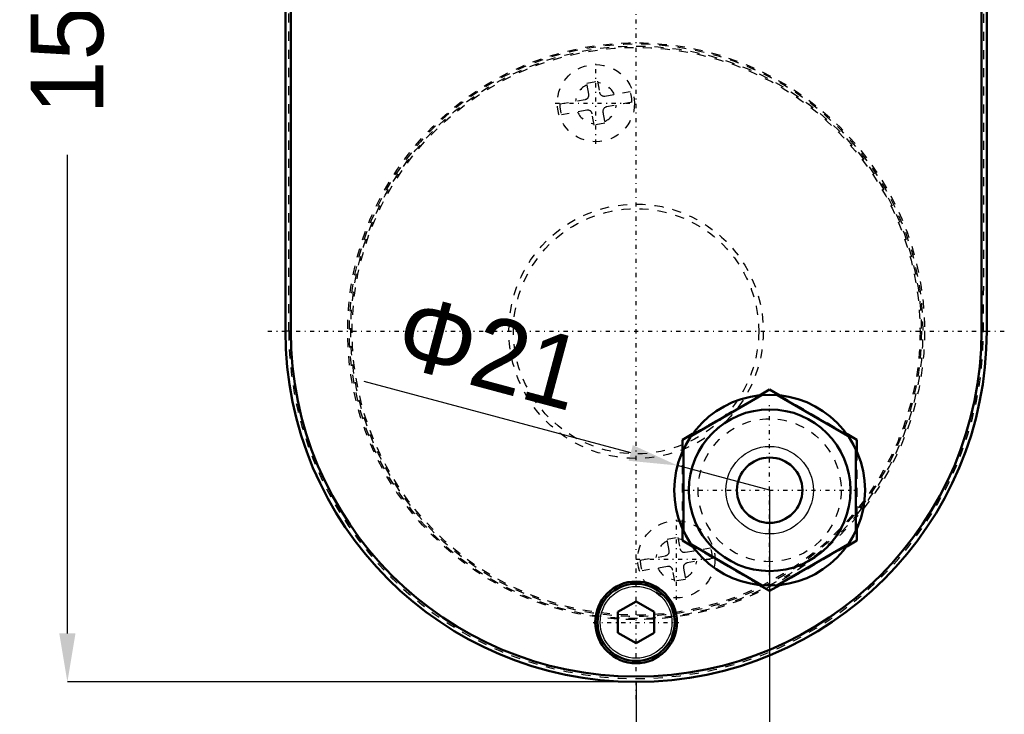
# Model space of a CAD drawing. Header units: millimetres. Extents: x -2 to 1117, y 0 to 312.
# Tile 7 of 13: x 1000 to 1108, y 121 to 197. Entities that reach past the tile are written whole.
import ezdxf

# ---------------------------------------------------------------- set-up
doc = ezdxf.new("R2010")
doc.units = ezdxf.units.MM
doc.linetypes.add('Center', pattern=[1.5, 0.45, -0.5, 0.05, -0.5])
doc.linetypes.add('Dashed', pattern=[2, 1, -1])
for name, color, linetype, lineweight in [('am_0', 7, 'Continuous', 50), ('am_12', 3, 'Continuous', 25), ('am_3', 6, 'Dashed', 25), ('am_6', 2, 'Continuous', 35), ('am_7', 7, 'Center', 25), ('am_8', 3, 'Continuous', 25)]:
    doc.layers.add(name, color=color, linetype=linetype, lineweight=lineweight)
doc.dimstyles.new('ISO-25', dxfattribs={"dimtxt": 2.5, "dimasz": 2.5, "dimexe": 1.25, "dimexo": 0.625, "dimtad": 1, "dimtxsty": 'Standard', "dimcen": 2.5, "dimadec": 0, "dimazin": 0, "dimtfac": 1, "dimtmove": 0, "dimatfit": 3, "dimfxl": 1, "dimarcsym": 0})

# ---------------------------------------------------------------- blocks, each defined once
blk = doc.blocks.new('6_ID1012G5A406100000L5000T_0_in_ID10K_12_G4A_40_610_0000L50_0__1000')
at = {"layer": 'am_0'}
for p, q in [((1029.27, 162.97), (1029.27, 259.93)), ((1029.85, 162.97), (1029.85, 259.93)), ((1105.89, 259.93), (1105.89, 162.97)), ((1106.47, 259.93), (1106.47, 162.97)), ((1081.45, 155.91), (1082.57, 156.56)), ((1082.57, 156.56), (1083.69, 155.91)), ((1081.69, 155.94), (1073.95, 151.47)), ((1091.19, 151.47), (1083.45, 155.94)), ((1072.97, 151.02), (1074.09, 151.66)), ((1072.97, 149.73), (1072.97, 151.02)), ((1091.05, 151.66), (1092.17, 151.02)), ((1092.17, 151.02), (1092.17, 149.73)), ((1073.07, 149.95), (1073.07, 141)), ((1092.07, 141), (1092.07, 149.95)), ((1072.97, 139.93), (1072.97, 141.22)), ((1092.17, 141.22), (1092.17, 139.93)), ((1074.09, 139.29), (1072.97, 139.93)), ((1092.17, 139.93), (1091.05, 139.29)), ((1073.95, 139.48), (1081.69, 135.01)), ((1083.45, 135.01), (1091.19, 139.48)), ((1082.57, 134.39), (1081.45, 135.03)), ((1083.69, 135.03), (1082.57, 134.39)), ((1065.87, 132.08), (1067.87, 133.23)), ((1067.87, 133.23), (1069.87, 132.08)), ((1065.87, 129.77), (1065.87, 132.08)), ((1069.87, 132.08), (1069.87, 129.77)), ((1067.87, 128.62), (1065.87, 129.77)), ((1069.87, 129.77), (1067.87, 128.62))]:
    blk.add_line(p, q, dxfattribs=at)
for centre, radius in [((1082.57, 145.47), 10.5), ((1082.57, 145.47), 8.9), ((1082.57, 145.47), 3.6), ((1067.87, 130.92), 4.5), ((1067.87, 130.92), 4.25)]:
    blk.add_circle(centre, radius, dxfattribs=at)
for radius in [38.6, 38.02]:
    blk.add_arc((1067.87, 162.97), radius, 180, 0, dxfattribs=at)
at = {"layer": 'am_12'}
for p, q in [((1029.85, 162.97), (1029.27, 162.97)), ((1105.89, 162.97), (1106.47, 162.97))]:
    blk.add_line(p, q, dxfattribs=at)
for centre, radius in [((1082.57, 145.47), 4.82), ((1067.87, 130.92), 3.95)]:
    blk.add_circle(centre, radius, dxfattribs=at)
at = {"layer": 'am_3'}
for p, q in [((1029.64, 162.96), (1029.62, 259.93)), ((1029.84, 162.97), (1029.84, 259.93)), ((1105.9, 259.93), (1105.9, 162.97)), ((1106.12, 259.93), (1106.09, 162.96)), ((1062.44, 190.29), (1063.62, 190.5)), ((1062.66, 189.06), (1062.44, 190.29)), ((1063.62, 190.5), (1063.84, 189.27)), ((1064.42, 188.86), (1067.21, 189.36)), ((1059.46, 187.99), (1062.25, 188.48)), ((1067.42, 188.18), (1064.63, 187.68)), ((1062.46, 187.3), (1059.67, 186.81)), ((1063.26, 185.66), (1063.04, 186.9)), ((1064.22, 187.1), (1064.44, 185.87)), ((1064.44, 185.87), (1063.26, 185.66)), ((1074.09, 151.66), (1081.45, 155.91)), ((1083.69, 155.91), (1091.05, 151.66)), ((1072.97, 141.22), (1072.97, 149.73)), ((1092.17, 149.73), (1092.17, 141.22)), ((1071.3, 140.07), (1072.48, 140.28)), ((1071.52, 138.84), (1071.3, 140.07)), ((1072.48, 140.28), (1072.7, 139.04)), ((1073.28, 138.64), (1076.07, 139.13)), ((1081.45, 135.03), (1074.09, 139.29)), ((1091.05, 139.29), (1083.69, 135.03)), ((1068.32, 137.76), (1071.11, 138.26)), ((1076.28, 137.95), (1073.49, 137.46)), ((1071.32, 137.08), (1068.53, 136.58)), ((1072.12, 135.44), (1071.9, 136.67)), ((1073.08, 136.88), (1073.3, 135.65)), ((1073.3, 135.65), (1072.12, 135.44))]:
    blk.add_line(p, q, dxfattribs=at)
for centre, radius in [((1067.87, 162.97), 31.75), ((1067.87, 162.97), 31.4), ((1067.87, 162.97), 31.25), ((1063.44, 188.08), 4.25), ((1067.87, 162.97), 14), ((1067.87, 162.97), 13.5), ((1082.57, 145.47), 7.87), ((1072.3, 137.86), 4.25)]:
    blk.add_circle(centre, radius, dxfattribs=at)
for centre, radius, start, end in [((1067.87, 162.97), 31.6, 320.263, 320.0448), ((1063.44, 188.08), 2.25, 115.466, 174.534), ((1063.44, 188.08), 2.25, 25.466, 84.534), ((1062.17, 188.97), 0.5, 280, 10), ((1064.33, 189.36), 0.5, 190, 280), ((1063.44, 188.08), 3.98, 1.3339, 18.6661), ((1063.44, 188.08), 3.98, 181.3339, 198.6661), ((1064.72, 187.19), 0.5, 100, 190), ((1063.44, 188.08), 2.25, 295.466, 354.534), ((1063.44, 188.08), 2.25, 205.466, 264.534), ((1062.55, 186.81), 0.5, 10, 100), ((1067.87, 162.97), 38.23, 180.0148, 359.9852), ((1067.87, 162.97), 38.03, 180, 0), ((1072.3, 137.86), 2.25, 115.466, 174.534), ((1072.3, 137.86), 2.25, 25.466, 84.534), ((1071.02, 138.75), 0.5, 280, 10), ((1073.19, 139.13), 0.5, 190, 280), ((1072.3, 137.86), 3.98, 1.3339, 18.6661), ((1072.3, 137.86), 3.98, 181.3339, 198.6661), ((1072.3, 137.86), 2.25, 295.466, 354.534), ((1072.3, 137.86), 2.25, 205.466, 264.534), ((1071.41, 136.58), 0.5, 10, 100), ((1073.57, 136.97), 0.5, 100, 190)]:
    blk.add_arc(centre, radius, start, end, dxfattribs=at)
at = {"layer": 'am_7'}
for p, q in [((1067.87, 122.44), (1067.87, 203.5)), ((1063.44, 183.62), (1063.44, 192.55)), ((1058.98, 188.08), (1067.9, 188.08)), ((1027.34, 162.97), (1108.4, 162.97)), ((1082.57, 136.13), (1082.57, 154.82)), ((1073.22, 145.47), (1091.91, 145.47)), ((1072.3, 133.39), (1072.3, 142.32)), ((1067.84, 137.86), (1076.76, 137.86)), ((1063.14, 130.92), (1072.59, 130.92))]:
    blk.add_line(p, q, dxfattribs=at)
at = {"layer": 'am_6'}
for tag, p, flags in [('NB', (1113.4, 276.07), 8), ('NN', (1113.4, 275.57), 8), ('NT', (1113.4, 275.07), 8), ('NBSYN', (1113.4, 274.57), 8), ('LINA', (1113.4, 274.07), 8), ('CATALOG', (1113.4, 273.57), 8), ('MODEL', (1113.4, 273.07), 8), ('GR', (1113.4, 271.57), 8), ('IV', (1113.4, 272.57), 8), ('MAST', (1113.4, 272.07), 8), ('STROKE', (1113.4, 271.07), 8), ('POS', (1113.4, 270.57), 8), ('FC', (1113.4, 270.07), 8), ('RC', (1113.4, 269.57), 8), ('POORC', (1113.4, 269.07), 8), ('PF', (1113.4, 268.57), 8), ('LS', (1113.4, 268.07), 8), ('IL', (1113.4, 267.57), 8), ('OPTION', (1113.4, 267.07), 8), ('CL', (1113.4, 266.57), 8), ('TEXT', (1113.4, 266.07), 8), ('COMPANY', (1113.4, 265.57), 8), ('PSOL_0', (1113.4, 265.07), 9), ('PSOL_1', (1113.4, 264.57), 9), ('PSOL_2', (1113.4, 264.07), 9), ('PSOL_3', (1113.4, 263.57), 9), ('PSOL_4', (1113.4, 263.07), 9)]:
    blk.add_attdef(tag, p, '', height=0.5, dxfattribs=dict(at, flags=flags))
blk = doc.blocks.new('*D18')
at = {"layer": 'am_8', "color": 0, "lineweight": -2}
for p, q in [((1067.87, 276.07), (1005.27, 276.07)), ((1005.27, 270.74), (1005.27, 218.05)), ((1005.27, 129.7), (1005.27, 182.39)), ((1067.87, 124.37), (1005.27, 124.37))]:
    blk.add_line(p, q, dxfattribs=at)
at = {"layer": 'am_8', "color": 0}
for points in [[(1006.16, 270.74), (1004.38, 270.74), (1005.27, 276.07)], [(1004.38, 129.7), (1006.16, 129.7), (1005.27, 124.37)]]:
    blk.add_solid(points, dxfattribs=at)
at = {"layer": 'Defpoints', "color": 0}
for p in [(1067.87, 276.07), (1009.27, 124.37), (1067.87, 124.37)]:
    blk.add_point(p, dxfattribs=at)
at = {"layer": 'am_8', "color": 0, "insert": (1005.27, 200.22), "char_height": 8, "attachment_point": 5, "rotation": 90}
blk.add_mtext('151.7', dxfattribs=at)
blk = doc.blocks.new('*D19')
at = {"layer": 'am_8', "color": 0, "lineweight": -2}
for p, q in [((1082.57, 145.47), (1082.57, 108.37)), ((1067.87, 124.37), (1067.87, 108.37)), ((1067.87, 108.37), (1028.78, 108.37)), ((1062.54, 108.37), (1057.2, 108.37)), ((1067.87, 108.37), (1082.57, 108.37)), ((1087.9, 108.37), (1093.24, 108.37))]:
    blk.add_line(p, q, dxfattribs=at)
at = {"layer": 'am_8', "color": 0}
for points in [[(1062.54, 107.48), (1062.54, 109.26), (1067.87, 108.37)], [(1087.9, 109.26), (1087.9, 107.48), (1082.57, 108.37)]]:
    blk.add_solid(points, dxfattribs=at)
at = {"layer": 'Defpoints', "color": 0}
for p in [(1082.57, 145.47), (1067.87, 124.37), (1082.57, 112.37)]:
    blk.add_point(p, dxfattribs=at)
at = {"layer": 'am_8', "color": 0, "insert": (1042.8, 114.77), "char_height": 8, "attachment_point": 5}
blk.add_mtext('14.7', dxfattribs=at)
blk = doc.blocks.new('*D20')
at = {"layer": 'am_8', "color": 0, "lineweight": -2}
for p, q in [((1067.28, 149.57), (1037.92, 157.44)), ((1082.57, 145.47), (1072.43, 148.19))]:
    blk.add_line(p, q, dxfattribs=at)
at = {"layer": 'am_8', "color": 0}
blk.add_solid([(1067.05, 148.71), (1067.51, 150.43), (1072.43, 148.19)], dxfattribs=at)
at = {"layer": 'Defpoints', "color": 0}
for p in [(1072.43, 148.19), (1082.57, 145.47)]:
    blk.add_point(p, dxfattribs=at)
at = {"layer": 'am_8', "color": 0, "insert": (1051.75, 160.63), "char_height": 8, "attachment_point": 5, "rotation": 345}
blk.add_mtext('Φ21', dxfattribs=at)

msp = doc.modelspace()

# ---------------------------------------------------------------- block references
msp.add_blockref('6_ID1012G5A406100000L5000T_0_in_ID10K_12_G4A_40_610_0000L50_0__1000', (0, 0))

# ---------------------------------------------------------------- dimensions: what is measured, and where the dimension line sits
at = {"layer": 'am_8'}
dim = msp.add_linear_dim(base=(1005.27, 124.37), p1=(1067.87, 276.07), p2=(1067.87, 124.37), angle=90, text='151.7', dimstyle='ISO-25', override={"dimtxt": 8, "dimasz": 5.333333, "dimexe": 0, "dimexo": 0, "dimgap": 2.4}, dxfattribs=at)
dim.commit()
dim.dimension.update_dxf_attribs({"geometry": '*D18', "text_midpoint": (1005.27, 200.22), "dimtype": 160, "text_rotation": 90})
dim = msp.add_radius_dim(center=(1082.57, 145.474), mpoint=(1072.428, 148.192), text='Φ21', dimstyle='ISO-25', override={"dimtxt": 8, "dimasz": 5.333333, "dimexe": 0, "dimexo": 0, "dimgap": 2.4}, dxfattribs=at)
dim.commit()
dim.dimension.update_dxf_attribs({"geometry": '*D20', "text_midpoint": (1050.023, 154.195), "dimtype": 164})
dim = msp.add_linear_dim(base=(1082.57, 108.37), p1=(1067.87, 124.37), p2=(1082.57, 145.474), text='14.7', dimstyle='ISO-25', override={"dimtxt": 8, "dimasz": 5.333333, "dimexe": 0, "dimexo": 0, "dimgap": 2.4}, dxfattribs=at)
dim.commit()
dim.dimension.update_dxf_attribs({"geometry": '*D19', "text_midpoint": (1042.803, 108.37), "dimtype": 160})

doc.saveas('drawing.dxf')
